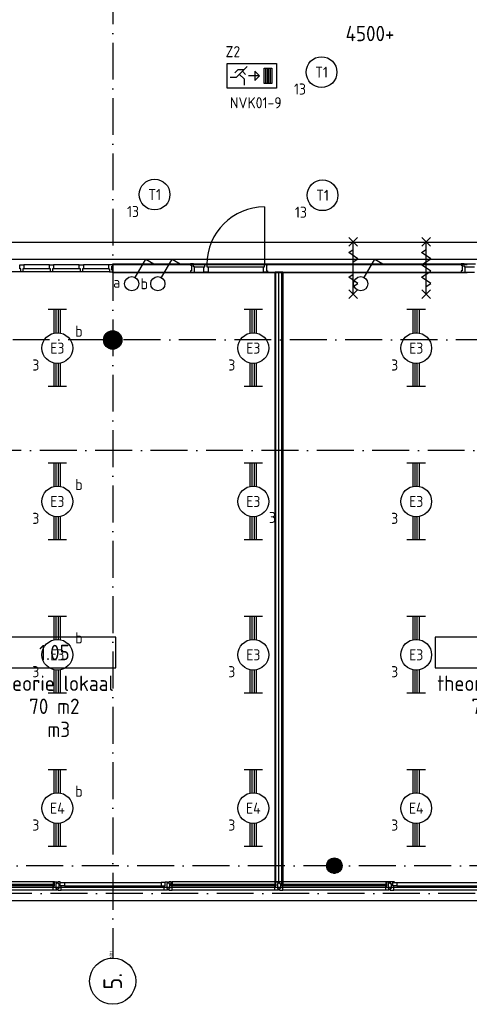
# Model space of a CAD drawing. Header units: millimetres. Extents: x 84333 to 240712, y -2244 to 84291.
# Tile 77 of 88: x 204107 to 211410, y 39772 to 55785. Entities that reach past the tile are written whole.
import ezdxf
from ezdxf.enums import TextEntityAlignment as Align

# ---------------------------------------------------------------- set-up
doc = ezdxf.new("R2010")
doc.units = ezdxf.units.MM
doc.header["$LTSCALE"] = 100
doc.linetypes.add('DASHDOT', pattern=[9, 6, -1.5, 0, -1.5])
doc.layers.get('0').update_dxf_attribs({"linetype": 'CONTINUOUS'})
for name, color, linetype in [('AFDELING', 4, 'CONTINUOUS'), ('AL$1----_TEKST', 7, 'CONTINUOUS'), ('AL$7----_STRAMIEN', 1, 'DASHDOT'), ('AL21----_BUITENWAND', 4, 'CONTINUOUS'), ('AL22----_BINNENWAND', 7, 'CONTINUOUS'), ('AL28----_KONSTRUKTIE', 3, 'CONTINUOUS'), ('AL31----_BUITENKOZ', 7, 'CONTINUOUS'), ('AL32----_BINNENKOZ', 7, 'CONTINUOUS'), ('AL65----_BEVEILIGING', 7, 'CONTINUOUS'), ('ALN-----_BLOCKNAAM', 2, 'CONTINUOUS'), ('ALXAA---_GEWBETON', 12, 'CONTINUOUS'), ('ALXOU---_GLAS', 7, 'CONTINUOUS'), ('EB63101-_ATTRIB', 2, 'CONTINUOUS'), ('EB63102-_ATTRIB', 2, 'CONTINUOUS'), ('EB63202-_ATTRIB', 2, 'CONTINUOUS'), ('EL63101-_LICHT-ARM', 3, 'CONTINUOUS'), ('EL63102-_LICHT-SCH', 3, 'CONTINUOUS'), ('EL63202-_NOODVRL-TXT', 3, 'CONTINUOUS'), ('EL6441--_DATACOM', 3, 'CONTINUOUS'), ('GEBOUWLABEL', 4, 'CONTINUOUS'), ('INHOUD', 7, 'CONTINUOUS'), ('KABELGGOOT1', 8, 'CONTINUOUS'), ('OMSCHRIJVING', 7, 'CONTINUOUS'), ('OPPERVLAK', 7, 'CONTINUOUS'), ('VOLGNUMMER', 7, 'CONTINUOUS')]:
    doc.layers.add(name, color=color, linetype=linetype)
doc.styles.add('1_8', font='ISO', dxfattribs={"height": 1.8})
doc.styles.add('NORATT', font='isocp.shx')
doc.styles.get("Standard").update_dxf_attribs({"font": 'iso.shx'})
doc.styles.add('TECHNIC', font='technic_.ttf')

# ---------------------------------------------------------------- blocks, each defined once
blk = doc.blocks.new('EJ3T20')
at = {"color": 0}
for p, q in [((-6.25, -1.5), (-6.25, 1.5)), ((-6.25, 0.52), (-2.44, 0.52)), ((-6.25, 0.17), (-2.49, 0.17)), ((2.44, 0.52), (6.25, 0.52)), ((2.49, 0.17), (6.25, 0.17)), ((6.25, -1.5), (6.25, 1.5)), ((-6.25, -0.17), (-2.49, -0.17)), ((-6.25, -0.52), (-2.44, -0.52)), ((2.44, -0.52), (6.25, -0.52)), ((2.49, -0.17), (6.25, -0.17))]:
    blk.add_line(p, q, dxfattribs=at)
blk.add_circle((0, 0), 2.5, dxfattribs=at)
at = {"color": 0, "style": '1_8'}
for tag, flags, p in [('SCHAK', 8, (3.5, 2.75)), ('A_CODE', 8, (0, 0)), ('GROEP', 8, (-3.5, -2.75)), ('KAST', 9, (3.5, -2.75))]:
    blk.add_attdef(tag, text='', height=1.8, dxfattribs=dict(at, flags=flags)).set_placement(p, align=Align.MIDDLE)
blk = doc.blocks.new('ES3G00')
at = {"color": 0}
blk.add_circle((0, 0), 2.5, dxfattribs=at)
at = {"color": 0, "style": '1_8'}
for tag, flags, p in [('SCHAK', 8, (3.5, 2.75)), ('A_CODE', 8, (0, 0)), ('GROEP', 8, (-3.5, -2.75)), ('KAST', 9, (3.5, -2.75))]:
    blk.add_attdef(tag, text='', height=1.8, dxfattribs=dict(at, flags=flags)).set_placement(p, align=Align.MIDDLE)
blk = doc.blocks.new('ES3N024')
for p, q in [((-1.5, 0.75), (-1, 0.25)), ((1.25, 0), (-0.5, 0)), ((2.25, 1.25), (2.25, -1.25)), ((2.5, 1.25), (2.5, -1.25)), ((2.75, 1.25), (2.75, -1.25)), ((3, 1.25), (3, -1.25))]:
    blk.add_line(p, q)
for points in [[(4.01, 2.01), (4.01, -1.98), (-3.99, -1.98), (-3.99, 2.01)], [(1.25, 0), (0.5, 0.75), (0.5, -0.75)], [(3.25, -1.25), (2, -1.25), (2, 1.25), (3.25, 1.25)]]:
    blk.add_lwpolyline(points, close=True)
for points in [[(-0.75, 1.5), (-2.5, -0.25), (-3.5, -0.25)], [(-1.25, 1), (-2.25, 1), (-2.75, 0.5)], [(-2, 0.25), (-1.25, -0.5), (-1.25, -1.5)]]:
    blk.add_lwpolyline(points)
at = {"color": 2, "style": '1_8', "flags": 8}
blk.add_attdef('NUMMER', text='', height=1.8, dxfattribs=at).set_placement((4, 3.75), align=Align.MIDDLE)
at = {"style": '1_8'}
for tag, flags, p in [('A_CODE', 8, (-3.5, 2.75)), ('SCHAK', 8, (3.5, 2.75)), ('GROEP', 8, (-3.5, -2.75)), ('KAST', 9, (3.5, -2.75))]:
    blk.add_attdef(tag, text='', height=1.8, dxfattribs=dict(at, flags=flags)).set_placement(p, align=Align.MIDDLE_CENTER)
blk = doc.blocks.new('SCHAK')
blk.add_lwpolyline([(0.58, 1), (2.31, 4), (3.61, 3.25)])
blk.add_circle((0, 0), 1.15)
at = {"style": '1_8'}
for tag, flags, p in [('SCHAK', 8, (3, 5.5)), ('KAST', 9, (-3, 0.5)), ('M_CODE', 9, (0, 0)), ('DOEL', 9, (-3, -2)), ('GROEP', 9, (-3, -4.5))]:
    blk.add_attdef(tag, text='', height=1.8, dxfattribs=dict(at, flags=flags)).set_placement(p, align=Align.MIDDLE_CENTER)
blk = doc.blocks.new('1011')
at = {"layer": 'AL$7----_STRAMIEN', "color": 7, "linetype": 'Continuous'}
blk.add_circle((-750, 0), 750, dxfattribs=at)
at = {"layer": 'AL$7----_STRAMIEN', "color": 3, "linetype": 'Continuous'}
blk.add_attdef('STR-NAAM', text='', height=600, rotation=360, dxfattribs=at).set_placement((-750, 0), align=Align.MIDDLE)
at = {"layer": 'ALN-----_BLOCKNAAM', "linetype": 'Continuous'}
blk.add_text('1011', height=100, dxfattribs=at).set_placement((0, 0))
blk = doc.blocks.new('GEBOUWLABEL')
at = {"layer": 'VOLGNUMMER'}
blk.add_lwpolyline([(-4, -1), (4, -1), (4, 1), (-4, 1)], close=True, dxfattribs=at)
at = {"color": 0, "linetype": 'ByBlock', "flags": 1}
for tag, p in [('OPPERVLAKTESOORT', (0.5, 8)), ('TERREIN', (0.5, 6.5)), ('GEBOUW', (0.5, 5)), ('GEBRUIKSFUNCTIE', (0.5, 3.5)), ('BOUWLAAG', (0.5, 2)), ('HOOGTE', (0, -6.5)), ('RUIMTEFUNCTIE', (0, -8))]:
    blk.add_attdef(tag, text='', height=1, dxfattribs=at).set_placement(p, align=Align.MIDDLE_CENTER)
at = {"layer": 'INHOUD', "color": 0, "linetype": 'ByBlock'}
blk.add_attdef('INHOUD', text='', height=1, dxfattribs=at).set_placement((0, -5), align=Align.MIDDLE_CENTER)
at = {"layer": 'OMSCHRIJVING', "color": 0, "linetype": 'ByBlock'}
blk.add_attdef('OMSCHRIJVING', text='', height=1, dxfattribs=at).set_placement((0, -2), align=Align.MIDDLE_CENTER)
at = {"layer": 'OPPERVLAK', "color": 0, "linetype": 'ByBlock'}
blk.add_attdef('OPPERVLAK', text='', height=1, dxfattribs=at).set_placement((0, -3.5), align=Align.MIDDLE_CENTER)
at = {"layer": 'VOLGNUMMER', "color": 0, "linetype": 'ByBlock'}
blk.add_attdef('VOLGNUMMER', text='', height=1, dxfattribs=at).set_placement((0, 0), align=Align.MIDDLE_CENTER)
blk = doc.blocks.new('A$C13e6995e')
at = {"layer": 'AL$7----_STRAMIEN', "color": 1}
for p, q in [((152664, 52820), (49978, 52820)), ((152204, 51020), (4612, 51020)), ((151985, 44270), (8891, 44270)), ((152377, 43820), (9684, 43820))]:
    blk.add_line(p, q, dxfattribs=at)
blk.add_lwpolyline([(121285, 79257), (121285, 42766)], dxfattribs=at)
at = {"layer": 'AL21----_BUITENWAND', "color": 8}
for p, q in [((114085, 43920), (146485, 43920)), ((146485, 43700), (114085, 43700))]:
    blk.add_line(p, q, dxfattribs=at)
at = {"layer": 'AL22----_BINNENWAND', "color": 8}
for p, q in [((121285, 54060), (127043, 54060)), ((121285, 53910), (121285, 54060)), ((127043, 53910), (121285, 53910)), ((125860, 44010), (125710, 44010))]:
    blk.add_line(p, q, dxfattribs=at)
at = {"layer": 'AL22----_BINNENWAND', "color": 8, "linetype": 'Continuous'}
for p, q in [((121285, 54045), (127043, 54045)), ((121285, 53925), (127043, 53925))]:
    blk.add_line(p, q, dxfattribs=at)
at = {"layer": 'AL22----_BINNENWAND', "color": 8}
for points in [[(123750, 54984), (123750, 54050)], [(122549, 54061), (122549, 54036), (122565, 54036), (122565, 53944), (122549, 53944), (122549, 53922), (122616, 53922), (122616, 54010), (122599, 54010), (122599, 54061), (122549, 54061)], [(122599, 54061), (122783, 54061)], [(122616, 54010), (122766, 54010)], [(122783, 54061), (122816, 54061), (122816, 54010), (122833, 54010), (122833, 53922), (122766, 53922), (122766, 54010), (122783, 54010), (122783, 54061), (122816, 54061)], [(122816, 54050), (123750, 54050)], [(122816, 54010), (123750, 54010)], [(123800, 54061), (123800, 54036), (123784, 54036), (123784, 53944), (123800, 53944), (123800, 53922), (123733, 53922), (123733, 54010), (123750, 54010), (123750, 54061), (123800, 54061)], [(126943, 54061), (126943, 54036), (126959, 54036), (126959, 53944), (126943, 53944), (126943, 53922), (127010, 53922), (127010, 54010), (126993, 54010), (126993, 54061), (126943, 54061)], [(126993, 54061), (127177, 54061)], [(127010, 54010), (127160, 54010)], [(122616, 53922), (122766, 53922)], [(123937, 44010), (123937, 53927)], [(123985, 44010), (123985, 53927)], [(124032, 44010), (124032, 53927)], [(127010, 53922), (127160, 53922)]]:
    blk.add_lwpolyline(points, dxfattribs=at)
blk.add_lwpolyline([(123922, 44010), (123922, 53927), (124047, 53927), (124047, 44010)], close=True, dxfattribs=at)
blk.add_arc((123750, 54050), 934, 90, 180, dxfattribs=at)
at = {"layer": 'AL28----_KONSTRUKTIE', "color": 8}
for centre, radius in [((121285, 52820), 150), ((124885, 44270), 125)]:
    blk.add_circle(centre, radius, dxfattribs=at)
at = {"layer": 'AL31----_BUITENKOZ', "color": 8}
for p, q in [((120320, 44010), (118650, 44010)), ((120500, 43997), (122070, 43997)), ((120500, 43943), (122070, 43943)), ((123920, 44010), (122250, 44010)), ((125720, 44010), (124050, 44010)), ((125900, 43997), (127470, 43997)), ((125900, 43943), (127470, 43943)), ((120320, 43871), (118650, 43871)), ((122120, 43871), (120450, 43871)), ((123920, 43871), (122250, 43871)), ((125720, 43871), (124050, 43871)), ((127520, 43871), (125850, 43871))]:
    blk.add_line(p, q, dxfattribs=at)
at = {"layer": 'AL31----_BUITENKOZ', "color": 8, "linetype": 'Continuous'}
for p, q in [((120332, 44010), (120320, 44010)), ((120320, 44010), (120320, 43973)), ((120320, 43973), (120337, 43973)), ((120320, 43890), (120320, 43943)), ((120320, 43943), (120337, 43943)), ((120320, 43882), (120320, 43890)), ((120320, 43878), (120320, 43882)), ((120320, 43871), (120320, 43878)), ((120332, 44005), (120332, 44010)), ((120337, 44005), (120332, 44005)), ((120337, 44010), (120376, 44010)), ((120337, 43943), (120337, 44010)), ((120337, 43973), (120337, 44005)), ((120376, 43981), (120362, 43981)), ((120362, 43981), (120362, 43901)), ((120362, 43901), (120376, 43901)), ((120376, 44010), (120376, 44004)), ((120376, 44004), (120376, 43990)), ((120376, 43990), (120376, 43990)), ((120376, 43990), (120376, 43981)), ((120376, 43901), (120376, 43891)), ((120376, 43891), (120376, 43891)), ((120376, 43891), (120376, 43877)), ((120376, 43877), (120376, 43871)), ((120433, 44010), (120394, 44010)), ((120394, 44010), (120394, 44004)), ((120394, 44004), (120394, 43990)), ((120394, 43990), (120394, 43990)), ((120394, 43990), (120394, 43980)), ((120394, 43980), (120408, 43980)), ((120408, 43900), (120394, 43900)), ((120394, 43900), (120394, 43891)), ((120394, 43891), (120394, 43891)), ((120394, 43891), (120394, 43877)), ((120394, 43877), (120394, 43871)), ((120408, 43980), (120408, 43900)), ((120433, 43943), (120433, 44010)), ((120433, 43943), (120433, 43997)), ((120433, 43997), (120500, 43997)), ((120450, 43943), (120433, 43943)), ((120500, 43943), (120433, 43943)), ((120450, 43890), (120450, 43943)), ((120450, 43882), (120450, 43890)), ((120450, 43878), (120450, 43882)), ((120450, 43871), (120450, 43878)), ((120500, 43997), (120500, 43943)), ((122137, 43997), (122070, 43997)), ((122070, 43997), (122070, 43943)), ((122070, 43943), (122137, 43943)), ((122120, 43890), (122120, 43943)), ((122120, 43943), (122137, 43943)), ((122120, 43882), (122120, 43890)), ((122120, 43878), (122120, 43882)), ((122120, 43871), (122120, 43878)), ((122137, 44010), (122176, 44010)), ((122137, 43943), (122137, 44010)), ((122137, 43943), (122137, 43997)), ((122176, 43981), (122162, 43981)), ((122162, 43981), (122162, 43901)), ((122162, 43901), (122176, 43901)), ((122176, 44010), (122176, 44004)), ((122176, 44004), (122176, 43990)), ((122176, 43990), (122176, 43990)), ((122176, 43990), (122176, 43981)), ((122176, 43901), (122176, 43891)), ((122176, 43891), (122176, 43891)), ((122176, 43891), (122176, 43877)), ((122176, 43877), (122176, 43871)), ((122233, 44010), (122194, 44010)), ((122194, 44010), (122194, 44004)), ((122194, 44004), (122194, 43990)), ((122194, 43990), (122194, 43990)), ((122194, 43990), (122194, 43980)), ((122194, 43980), (122208, 43980)), ((122208, 43900), (122194, 43900)), ((122194, 43900), (122194, 43891)), ((122194, 43891), (122194, 43891)), ((122194, 43891), (122194, 43877)), ((122194, 43877), (122194, 43871)), ((122208, 43980), (122208, 43900)), ((122233, 43943), (122233, 44010)), ((122233, 43973), (122233, 44005)), ((122233, 44005), (122238, 44005)), ((122250, 43973), (122233, 43973)), ((122250, 43943), (122233, 43943)), ((122238, 44005), (122238, 44010)), ((122238, 44010), (122250, 44010)), ((122250, 44010), (122250, 43973)), ((122250, 43890), (122250, 43943)), ((122250, 43882), (122250, 43890)), ((122250, 43878), (122250, 43882)), ((122250, 43871), (122250, 43878)), ((123932, 44010), (123920, 44010)), ((123920, 44010), (123920, 43973)), ((123920, 43973), (123937, 43973)), ((123920, 43890), (123920, 43943)), ((123920, 43943), (123937, 43943)), ((123920, 43882), (123920, 43890)), ((123920, 43878), (123920, 43882)), ((123920, 43871), (123920, 43878)), ((123932, 44005), (123932, 44010)), ((123937, 44005), (123932, 44005)), ((123937, 44010), (123976, 44010)), ((123937, 43943), (123937, 44010)), ((123937, 43973), (123937, 44005)), ((123976, 43981), (123962, 43981)), ((123962, 43981), (123962, 43901)), ((123962, 43901), (123976, 43901)), ((123976, 44010), (123976, 44004)), ((123976, 44004), (123976, 43990)), ((123976, 43990), (123976, 43990)), ((123976, 43990), (123976, 43981)), ((123976, 43901), (123976, 43891)), ((123976, 43891), (123976, 43891)), ((123976, 43891), (123976, 43877)), ((123976, 43877), (123976, 43871)), ((124033, 44010), (123994, 44010)), ((123994, 44010), (123994, 44004)), ((123994, 44004), (123994, 43990)), ((123994, 43990), (123994, 43990)), ((123994, 43990), (123994, 43980)), ((123994, 43980), (124008, 43980)), ((124008, 43900), (123994, 43900)), ((123994, 43900), (123994, 43891)), ((123994, 43891), (123994, 43891)), ((123994, 43891), (123994, 43877)), ((123994, 43877), (123994, 43871)), ((124008, 43980), (124008, 43900)), ((124033, 43943), (124033, 44010)), ((124033, 43973), (124033, 44005)), ((124033, 44005), (124038, 44005)), ((124050, 43973), (124033, 43973)), ((124050, 43943), (124033, 43943)), ((124038, 44005), (124038, 44010)), ((124038, 44010), (124050, 44010)), ((124050, 44010), (124050, 43973)), ((124050, 43890), (124050, 43943)), ((124050, 43882), (124050, 43890)), ((124050, 43878), (124050, 43882)), ((124050, 43871), (124050, 43878)), ((125732, 44010), (125720, 44010)), ((125720, 44010), (125720, 43973)), ((125720, 43973), (125737, 43973)), ((125720, 43890), (125720, 43943)), ((125720, 43943), (125737, 43943)), ((125720, 43882), (125720, 43890)), ((125720, 43878), (125720, 43882)), ((125720, 43871), (125720, 43878)), ((125732, 44005), (125732, 44010)), ((125737, 44005), (125732, 44005)), ((125737, 44010), (125776, 44010)), ((125737, 43943), (125737, 44010)), ((125737, 43973), (125737, 44005)), ((125776, 43981), (125762, 43981)), ((125762, 43981), (125762, 43901)), ((125762, 43901), (125776, 43901)), ((125776, 44010), (125776, 44004)), ((125776, 44004), (125776, 43990)), ((125776, 43990), (125776, 43990)), ((125776, 43990), (125776, 43981)), ((125776, 43901), (125776, 43891)), ((125776, 43891), (125776, 43891)), ((125776, 43891), (125776, 43877)), ((125776, 43877), (125776, 43871)), ((125833, 44010), (125794, 44010)), ((125794, 44010), (125794, 44004)), ((125794, 44004), (125794, 43990)), ((125794, 43990), (125794, 43990)), ((125794, 43990), (125794, 43980)), ((125794, 43980), (125808, 43980)), ((125808, 43900), (125794, 43900)), ((125794, 43900), (125794, 43891)), ((125794, 43891), (125794, 43891)), ((125794, 43891), (125794, 43877)), ((125794, 43877), (125794, 43871)), ((125808, 43980), (125808, 43900)), ((125833, 43943), (125833, 44010)), ((125833, 43943), (125833, 43997)), ((125833, 43997), (125900, 43997)), ((125850, 43943), (125833, 43943)), ((125900, 43943), (125833, 43943)), ((125850, 43890), (125850, 43943)), ((125850, 43882), (125850, 43890)), ((125850, 43878), (125850, 43882)), ((125850, 43871), (125850, 43878)), ((125900, 43997), (125900, 43943)), ((120357, 43871), (120320, 43871)), ((120376, 43871), (120357, 43871)), ((120394, 43871), (120413, 43871)), ((120413, 43871), (120450, 43871)), ((122157, 43871), (122120, 43871)), ((122176, 43871), (122157, 43871)), ((122194, 43871), (122213, 43871)), ((122213, 43871), (122250, 43871)), ((123957, 43871), (123920, 43871)), ((123976, 43871), (123957, 43871)), ((123994, 43871), (124013, 43871)), ((124013, 43871), (124050, 43871)), ((125757, 43871), (125720, 43871)), ((125776, 43871), (125757, 43871)), ((125794, 43871), (125813, 43871)), ((125813, 43871), (125850, 43871))]:
    blk.add_line(p, q, dxfattribs=at)
at = {"layer": 'AL32----_BINNENKOZ', "color": 8}
for p, q in [((119774, 53979), (119774, 54042)), ((119774, 54042), (119841, 54042)), ((119791, 53979), (119774, 53979)), ((119791, 53928), (119791, 53979)), ((119841, 53979), (119824, 53979)), ((119824, 53979), (119824, 53928)), ((120258, 54042), (119841, 54042)), ((120258, 54042), (119841, 54042)), ((119841, 54042), (119841, 53979)), ((120258, 53979), (119841, 53979)), ((120258, 53979), (120258, 54042)), ((120258, 54042), (120325, 54042)), ((120275, 53979), (120258, 53979)), ((120275, 53928), (120275, 53979)), ((120325, 53979), (120308, 53979)), ((120308, 53979), (120308, 53928)), ((120325, 54042), (120325, 53979)), ((120742, 54042), (120325, 54042)), ((120742, 54042), (120325, 54042)), ((120742, 53979), (120325, 53979)), ((120742, 53979), (120742, 54042)), ((120742, 54042), (120809, 54042)), ((120759, 53979), (120742, 53979)), ((120759, 53928), (120759, 53979)), ((120809, 53979), (120792, 53979)), ((120792, 53979), (120792, 53928)), ((121226, 54042), (120809, 54042)), ((121226, 54042), (120809, 54042)), ((120809, 54042), (120809, 53979)), ((121226, 53979), (120809, 53979)), ((121285, 54042), (121218, 54042)), ((121218, 54042), (121218, 53979)), ((121218, 53979), (121235, 53979)), ((121235, 53979), (121235, 53928)), ((121269, 53953), (121269, 54020)), ((121269, 54020), (121285, 54020)), ((121285, 54020), (121285, 54042)), ((119791, 53928), (119340, 53928)), ((119824, 53928), (119791, 53928)), ((120275, 53928), (119824, 53928)), ((120308, 53928), (120275, 53928)), ((120759, 53928), (120308, 53928)), ((120792, 53928), (120759, 53928)), ((121243, 53928), (120792, 53928)), ((121235, 53928), (121285, 53928)), ((121285, 53953), (121269, 53953)), ((121285, 53928), (121285, 53953))]:
    blk.add_line(p, q, dxfattribs=at)
at = {"layer": 'AL65----_BEVEILIGING', "color": 8, "linetype": 'Continuous'}
for points in [[(125263, 54346), (125123, 54486)], [(125123, 54346), (125263, 54486)], [(126447, 54346), (126307, 54486)], [(126307, 54346), (126447, 54486)], [(125193, 54091), (125268, 54141), (125118, 54241), (125193, 54291)], [(125193, 53566), (125193, 54416)], [(126377, 54091), (126452, 54141), (126302, 54241), (126377, 54291)], [(126377, 53566), (126377, 54416)], [(126377, 53891), (126452, 53941), (126302, 54041), (126377, 54091)], [(125193, 53691), (125268, 53741), (125118, 53841), (125193, 53891)], [(126377, 53691), (126452, 53741), (126302, 53841), (126377, 53891)], [(125263, 53496), (125123, 53636)], [(125123, 53496), (125263, 53636)], [(126447, 53496), (126307, 53636)], [(126307, 53496), (126447, 53636)]]:
    blk.add_lwpolyline(points, dxfattribs=at)
at = {"layer": 'ALXAA---_GEWBETON', "color": 8}
for p, q in [((121145, 52766), (121145, 52874)), ((121165, 52730), (121165, 52910)), ((121185, 52708), (121185, 52932)), ((121205, 52693), (121205, 52947)), ((121225, 52683), (121225, 52958)), ((121245, 52675), (121245, 52965)), ((121265, 52671), (121265, 52969)), ((121285, 52670), (121285, 52970)), ((121305, 52671), (121305, 52969)), ((121325, 52675), (121325, 52965)), ((121345, 52683), (121345, 52958)), ((121365, 52693), (121365, 52947)), ((121385, 52708), (121385, 52932)), ((121405, 52730), (121405, 52910)), ((121425, 52766), (121425, 52874)), ((124805, 44366), (124965, 44366)), ((124838, 44386), (124932, 44386)), ((124760, 44266), (125010, 44266)), ((124761, 44286), (125009, 44286)), ((124762, 44246), (125008, 44246)), ((124765, 44306), (125005, 44306)), ((124768, 44226), (125002, 44226)), ((124773, 44326), (124997, 44326)), ((124778, 44206), (124992, 44206)), ((124785, 44346), (124984, 44346)), ((124793, 44186), (124977, 44186)), ((124816, 44166), (124954, 44166)), ((124872, 44146), (124898, 44146))]:
    blk.add_line(p, q, dxfattribs=at)
at = {"layer": 'ALXOU---_GLAS', "color": 8}
for p, q in [((118635, 43971), (120335, 43971)), ((120335, 43945), (118635, 43945)), ((120335, 43971), (120335, 43945)), ((122235, 43945), (122235, 43971)), ((122235, 43971), (123935, 43971)), ((123935, 43945), (122235, 43945)), ((123935, 43971), (123935, 43945)), ((124035, 43945), (124035, 43971)), ((124035, 43971), (125735, 43971)), ((125735, 43945), (124035, 43945)), ((125735, 43971), (125735, 43945))]:
    blk.add_line(p, q, dxfattribs=at)
at = {"layer": 'KABELGGOOT1'}
for p, q in [((127913, 54406, 2750), (117636, 54406, 2750)), ((106555, 54136, 2750), (128258, 54136, 2750))]:
    blk.add_line(p, q, dxfattribs=at)
at = {"layer": 'AL$7----_STRAMIEN', "xscale": 0.5, "yscale": 0.5, "zscale": 0.5, "rotation": 90.00000000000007}
blk.add_blockref('1011', (121285, 42766), dxfattribs=at).add_auto_attribs({'STR-NAAM': '5.'})
at = {"layer": 'GEBOUWLABEL', "color": 8, "xscale": 250, "yscale": 250, "zscale": 250}
for p, values in [((120337, 47737), {'VOLGNUMMER': '1.05', 'OMSCHRIJVING': 'theorie lokaal', 'OPPERVLAK': '70 m2', 'INHOUD': ' m3'}), ((127522, 47737), {'VOLGNUMMER': '1.03a', 'OMSCHRIJVING': 'theorie lokaal', 'OPPERVLAK': '70 m2', 'INHOUD': ' m3'})]:
    blk.add_blockref('GEBOUWLABEL', p, dxfattribs=at).add_auto_attribs(values)
at = {"layer": 'AFDELING', "color": 8, "style": 'TECHNIC'}
for p in [(92219, 54468), (58038, 41625), (88108, 41444)]:
    blk.add_attdef('VIDE', text='', height=500, dxfattribs=at).set_placement(p, align=Align.CENTER)
blk.add_attdef('VIDE', text='', height=500, rotation=90, dxfattribs=at).set_placement((75129, 25766), align=Align.CENTER)
at = {"layer": 'AL$1----_TEKST', "color": 8}
blk.add_text('4500+', height=250, dxfattribs=at).set_placement((125068, 57679))

msp = doc.modelspace()

# ---------------------------------------------------------------- block references
at = {"layer": 'EL63101-_LICHT-ARM'}
ref = msp.add_blockref('ES3G00', (209010, 54932, 3500), dxfattribs=dict(at, xscale=100, yscale=100, zscale=100))
ref.add_attrib('A_CODE', 'T1', dxfattribs={"layer": 'EB63101-_ATTRIB', "color": 1, "height": 180, "style": '1_8', "flags": 8}).set_placement((209010, 54932, 3500), align=Align.MIDDLE)
ref.add_attrib('GROEP', '13', dxfattribs={"layer": 'EB63101-_ATTRIB', "color": 1, "height": 180, "style": '1_8', "flags": 8}).set_placement((208660, 54657, 3500), align=Align.MIDDLE)
ref = msp.add_blockref('ES3G00', (206298, 52941, 3500), dxfattribs=dict(at, xscale=100, yscale=100, zscale=100))
ref.add_attrib('A_CODE', 'T1', dxfattribs={"layer": 'EB63101-_ATTRIB', "color": 1, "height": 180, "style": '1_8', "flags": 8}).set_placement((206298, 52941, 3500), align=Align.MIDDLE)
ref.add_attrib('GROEP', '13', dxfattribs={"layer": 'EB63101-_ATTRIB', "color": 1, "height": 180, "style": '1_8', "flags": 8}).set_placement((205948, 52666, 3500), align=Align.MIDDLE)
ref = msp.add_blockref('ES3G00', (209026, 52929, 3500), dxfattribs=dict(at, xscale=100, yscale=100, zscale=100))
ref.add_attrib('A_CODE', 'T1', dxfattribs={"layer": 'EB63101-_ATTRIB', "color": 1, "height": 180, "style": '1_8', "flags": 8}).set_placement((209026, 52929, 3500), align=Align.MIDDLE)
ref.add_attrib('GROEP', '13', dxfattribs={"layer": 'EB63101-_ATTRIB', "color": 1, "height": 180, "style": '1_8', "flags": 8}).set_placement((208676, 52654, 3500), align=Align.MIDDLE)
ref = msp.add_blockref('EJ3T20', (204719, 50444, 3500), dxfattribs=dict(at, xscale=100, yscale=100, zscale=100, rotation=90))
ref.add_attrib('A_CODE', 'E3', dxfattribs={"layer": 'EB63101-_ATTRIB', "color": 1, "height": 180, "style": '1_8', "flags": 8}).set_placement((204719, 50444, 3500), align=Align.MIDDLE)
ref.add_attrib('GROEP', '3', dxfattribs={"layer": 'EB63101-_ATTRIB', "color": 1, "height": 180, "style": '1_8', "flags": 8}).set_placement((204369, 50169, 3500), align=Align.MIDDLE)
ref.add_attrib('SCHAK', 'b', dxfattribs={"layer": 'EB63101-_ATTRIB', "color": 1, "height": 180, "style": '1_8', "flags": 8}).set_placement((205069, 50719, 3500), align=Align.MIDDLE)
ref = msp.add_blockref('EJ3T20', (207902, 50444, 3500), dxfattribs=dict(at, xscale=100, yscale=100, zscale=100, rotation=90))
ref.add_attrib('A_CODE', 'E3', dxfattribs={"layer": 'EB63101-_ATTRIB', "color": 1, "height": 180, "style": 'NORATT', "flags": 8}).set_placement((207902, 50444, 3500), align=Align.MIDDLE)
ref.add_attrib('GROEP', '3', dxfattribs={"layer": 'EB63101-_ATTRIB', "color": 1, "height": 180, "style": 'NORATT', "flags": 8}).set_placement((207552, 50169, 3500), align=Align.MIDDLE)
ref = msp.add_blockref('EJ3T20', (210548, 50444, 3500), dxfattribs=dict(at, xscale=100, yscale=100, zscale=100, rotation=90))
ref.add_attrib('A_CODE', 'E3', dxfattribs={"layer": 'EB63101-_ATTRIB', "color": 1, "height": 180, "style": 'NORATT', "flags": 8}).set_placement((210548, 50444, 3500), align=Align.MIDDLE)
ref.add_attrib('GROEP', '3', dxfattribs={"layer": 'EB63101-_ATTRIB', "color": 1, "height": 180, "style": 'NORATT', "flags": 8}).set_placement((210198, 50169, 3500), align=Align.MIDDLE)
ref = msp.add_blockref('EJ3T20', (204719, 47950, 3500), dxfattribs=dict(at, xscale=100, yscale=100, zscale=100, rotation=90))
ref.add_attrib('A_CODE', 'E3', dxfattribs={"layer": 'EB63101-_ATTRIB', "color": 1, "height": 180, "style": '1_8', "flags": 8}).set_placement((204719, 47950, 3500), align=Align.MIDDLE)
ref.add_attrib('GROEP', '3', dxfattribs={"layer": 'EB63101-_ATTRIB', "color": 1, "height": 180, "style": '1_8', "flags": 8}).set_placement((204369, 47675, 3500), align=Align.MIDDLE)
ref.add_attrib('SCHAK', 'b', dxfattribs={"layer": 'EB63101-_ATTRIB', "color": 1, "height": 180, "style": '1_8', "flags": 8}).set_placement((205069, 48225, 3500), align=Align.MIDDLE)
ref = msp.add_blockref('EJ3T20', (207902, 47950, 3500), dxfattribs=dict(at, xscale=100, yscale=100, zscale=100, rotation=90))
ref.add_attrib('A_CODE', 'E3', dxfattribs={"layer": 'EB63101-_ATTRIB', "color": 1, "height": 180, "style": 'NORATT', "flags": 8}).set_placement((207902, 47950, 3500), align=Align.MIDDLE)
ref.add_attrib('GROEP', '3', dxfattribs={"layer": 'EB63101-_ATTRIB', "color": 1, "height": 180, "style": 'NORATT', "flags": 8}).set_placement((208213, 47690, 3500), align=Align.MIDDLE)
ref = msp.add_blockref('EJ3T20', (210548, 47950, 3500), dxfattribs=dict(at, xscale=100, yscale=100, zscale=100, rotation=90))
ref.add_attrib('A_CODE', 'E3', dxfattribs={"layer": 'EB63101-_ATTRIB', "color": 1, "height": 180, "style": 'NORATT', "flags": 8}).set_placement((210548, 47950, 3500), align=Align.MIDDLE)
ref.add_attrib('GROEP', '3', dxfattribs={"layer": 'EB63101-_ATTRIB', "color": 1, "height": 180, "style": 'NORATT', "flags": 8}).set_placement((210198, 47675, 3500), align=Align.MIDDLE)
ref = msp.add_blockref('EJ3T20', (204719, 45456, 3500), dxfattribs=dict(at, xscale=100, yscale=100, zscale=100, rotation=90))
ref.add_attrib('A_CODE', 'E3', dxfattribs={"layer": 'EB63101-_ATTRIB', "color": 1, "height": 180, "style": '1_8', "flags": 8}).set_placement((204719, 45456, 3500), align=Align.MIDDLE)
ref.add_attrib('GROEP', '3', dxfattribs={"layer": 'EB63101-_ATTRIB', "color": 1, "height": 180, "style": '1_8', "flags": 8}).set_placement((204369, 45181, 3500), align=Align.MIDDLE)
ref.add_attrib('SCHAK', 'b', dxfattribs={"layer": 'EB63101-_ATTRIB', "color": 1, "height": 180, "style": '1_8', "flags": 8}).set_placement((205069, 45731, 3500), align=Align.MIDDLE)
ref = msp.add_blockref('EJ3T20', (207902, 45456, 3500), dxfattribs=dict(at, xscale=100, yscale=100, zscale=100, rotation=90))
ref.add_attrib('A_CODE', 'E3', dxfattribs={"layer": 'EB63101-_ATTRIB', "color": 1, "height": 180, "style": 'NORATT', "flags": 8}).set_placement((207902, 45456, 3500), align=Align.MIDDLE)
ref.add_attrib('GROEP', '3', dxfattribs={"layer": 'EB63101-_ATTRIB', "color": 1, "height": 180, "style": 'NORATT', "flags": 8}).set_placement((207552, 45181, 3500), align=Align.MIDDLE)
ref = msp.add_blockref('EJ3T20', (210548, 45456, 3500), dxfattribs=dict(at, xscale=100, yscale=100, zscale=100, rotation=90))
ref.add_attrib('A_CODE', 'E3', dxfattribs={"layer": 'EB63101-_ATTRIB', "color": 1, "height": 180, "style": 'NORATT', "flags": 8}).set_placement((210548, 45456, 3500), align=Align.MIDDLE)
ref.add_attrib('GROEP', '3', dxfattribs={"layer": 'EB63101-_ATTRIB', "color": 1, "height": 180, "style": 'NORATT', "flags": 8}).set_placement((210198, 45181, 3500), align=Align.MIDDLE)
ref = msp.add_blockref('EJ3T20', (204719, 42962, 3500), dxfattribs=dict(at, xscale=100, yscale=100, zscale=100, rotation=90))
ref.add_attrib('A_CODE', 'E4', dxfattribs={"layer": 'EB63101-_ATTRIB', "color": 1, "height": 180, "style": '1_8', "flags": 8}).set_placement((204719, 42962, 3500), align=Align.MIDDLE)
ref.add_attrib('GROEP', '3', dxfattribs={"layer": 'EB63101-_ATTRIB', "color": 1, "height": 180, "style": '1_8', "flags": 8}).set_placement((204369, 42687, 3500), align=Align.MIDDLE)
ref.add_attrib('SCHAK', 'b', dxfattribs={"layer": 'EB63101-_ATTRIB', "color": 1, "height": 180, "style": '1_8', "flags": 8}).set_placement((205069, 43237, 3500), align=Align.MIDDLE)
ref = msp.add_blockref('EJ3T20', (207902, 42962, 3500), dxfattribs=dict(at, xscale=100, yscale=100, zscale=100, rotation=90))
ref.add_attrib('A_CODE', 'E4', dxfattribs={"layer": 'EB63101-_ATTRIB', "color": 1, "height": 180, "style": 'NORATT', "flags": 8}).set_placement((207902, 42962, 3500), align=Align.MIDDLE)
ref.add_attrib('GROEP', '3', dxfattribs={"layer": 'EB63101-_ATTRIB', "color": 1, "height": 180, "style": 'NORATT', "flags": 8}).set_placement((207552, 42687, 3500), align=Align.MIDDLE)
ref = msp.add_blockref('EJ3T20', (210548, 42962, 3500), dxfattribs=dict(at, xscale=100, yscale=100, zscale=100, rotation=90))
ref.add_attrib('A_CODE', 'E4', dxfattribs={"layer": 'EB63101-_ATTRIB', "color": 1, "height": 180, "style": 'NORATT', "flags": 8}).set_placement((210548, 42962, 3500), align=Align.MIDDLE)
ref.add_attrib('GROEP', '3', dxfattribs={"layer": 'EB63101-_ATTRIB', "color": 1, "height": 180, "style": 'NORATT', "flags": 8}).set_placement((210198, 42687, 3500), align=Align.MIDDLE)
at = {"layer": 'EL63102-_LICHT-SCH'}
ref = msp.add_blockref('SCHAK', (205926, 51491, 1050), dxfattribs=dict(at, xscale=100, yscale=100, zscale=100))
ref.add_attrib('SCHAK', 'a', dxfattribs={"layer": 'EB63102-_ATTRIB', "color": 1, "height": 180, "style": '1_8', "flags": 8}).set_placement((205682, 51516, 1050), align=Align.MIDDLE_CENTER)
ref = msp.add_blockref('SCHAK', (206351, 51491), dxfattribs=dict(at, xscale=100, yscale=100, zscale=100))
ref.add_attrib('SCHAK', 'b', dxfattribs={"layer": 'EB63102-_ATTRIB', "color": 1, "height": 180, "style": '1_8', "flags": 8}).set_placement((206132, 51491), align=Align.MIDDLE_CENTER)
at = {"layer": 'EL63102-_LICHT-SCH', "xscale": 100, "yscale": 100, "zscale": 100}
msp.add_blockref('SCHAK', (209646, 51491), dxfattribs=at)
at = {"layer": 'EL63202-_NOODVRL-TXT'}
ref = msp.add_blockref('ES3N024', (207876, 54871), dxfattribs=dict(at, xscale=100, yscale=100, zscale=100))
ref.add_attrib('A_CODE', 'Z2', dxfattribs={"layer": 'EB63202-_ATTRIB', "color": 1, "height": 180, "style": '1_8', "flags": 8}).set_placement((207570, 55265), align=Align.MIDDLE_CENTER)
ref.add_attrib('GROEP', 'NVK01-9', dxfattribs={"layer": 'EB63202-_ATTRIB', "color": 1, "height": 180, "style": '1_8', "flags": 8}).set_placement((207942, 54434), align=Align.MIDDLE_CENTER)
at = {"layer": 'EL6441--_DATACOM'}
msp.add_blockref('A$C13e6995e', (84333, -2244), dxfattribs=at)

doc.saveas('drawing.dxf')
